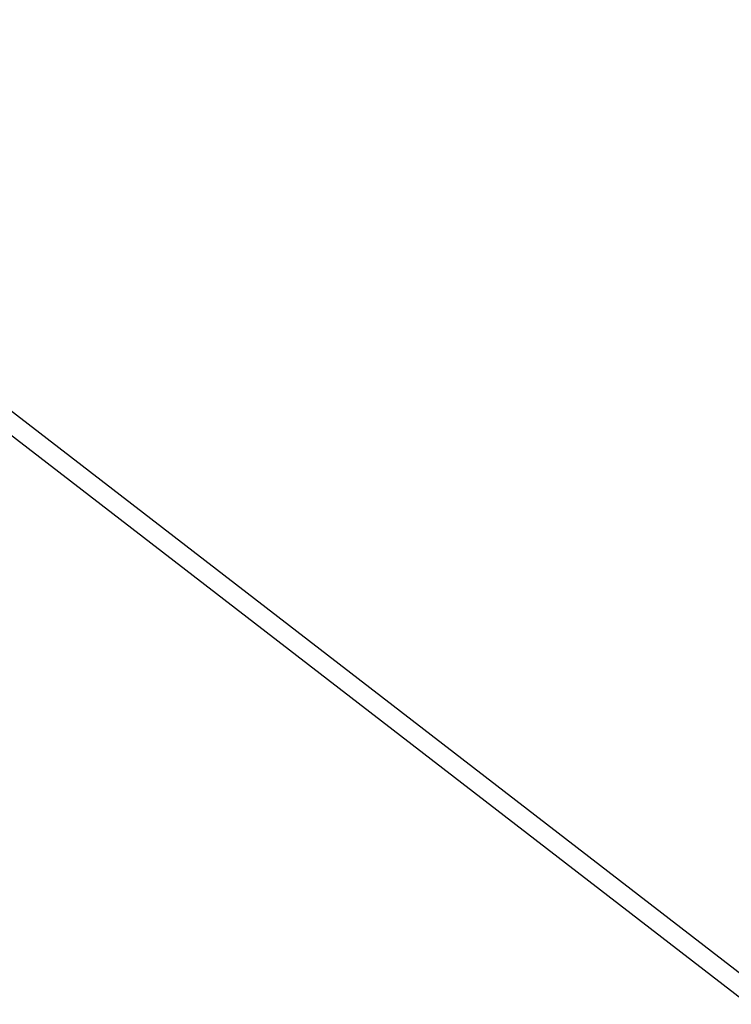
# Model space of a CAD drawing. Extents: x 448814 to 449970, y 436659 to 437685.
# Tile 3 of 18: x 449014 to 449200, y 437051 to 437309. Entities that reach past the tile are written whole.
import ezdxf

# ---------------------------------------------------------------- set-up
doc = ezdxf.new("R2010")
doc.units = 0
doc.header["$LTSCALE"] = 2
doc.header["$MEASUREMENT"] = 0
doc.linetypes.add('AUSGEZOGEN', pattern=[0])
doc.linetypes.add('STRICHPT-X3', pattern=[3, 1.5, -0.75, 0, -0.75])
doc.layers.get('0').update_dxf_attribs({"linetype": 'AUSGEZOGEN'})
for name, color, linetype in [('ACHSE', 250, 'STRICHPT-X3'), ('FBR', 8, 'CONTINUOUS'), ('Planeinteilung', 6, 'CONTINUOUS'), ('RAHMEN', 250, 'AUSGEZOGEN')]:
    doc.layers.add(name, color=color, linetype=linetype)

# ---------------------------------------------------------------- blocks, each defined once
blk = doc.blocks.new('1135420')
blk.add_line((0, 0), (1135, 0))
at = {"layer": 'RAHMEN'}
blk.add_line((25, 5), (950, 5), dxfattribs=at)

msp = doc.modelspace()

# ---------------------------------------------------------------- linework, layer by layer
at = {"layer": 'ACHSE'}
msp.add_lwpolyline([(448957.68, 437538.39, -0.000001), (448981.59, 437519.94, 0.000001), (449011.27, 437497.03, 0), (449049.14, 437467.8, 0), (449090.43, 437435.92, 0.000002), (449130.01, 437405.37, -0.000003), (449169.59, 437374.82, -0.000004), (449209.17, 437344.27, 0.000004), (449248.76, 437313.72), (449327.92, 437252.62), (449426.87, 437176.24), (449506.03, 437115.14), (449624.77, 437023.48), (449723.72, 436947.11, -0.000002), (449783.09, 436901.28, 0.000001), (449842.47, 436855.45, 0.000001), (449856.16, 436844.88, -0.000003)], format="xyb", dxfattribs=at)
at = {"layer": 'FBR'}
for points in [[(448958.91, 437539.97, -0.000001), (448982.81, 437521.52), (449012.49, 437498.61), (449035.23, 437481.06), (449050.36, 437469.38), (449091.65, 437437.51, 0.000002), (449131.24, 437406.96, -0.000003), (449170.82, 437376.41, -0.000004), (449210.4, 437345.85, 0.000004), (449249.98, 437315.3), (449329.14, 437254.2), (449428.09, 437177.82), (449507.25, 437116.72), (449574.42, 437064.88)], [(448965.93, 437529.5), (448980.36, 437518.36), (449010.05, 437495.44), (449032.79, 437477.89), (449047.91, 437466.22), (449089.21, 437434.34, 0.000002), (449128.79, 437403.79, -0.000003), (449168.37, 437373.24, -0.000004), (449207.95, 437342.69, 0.000004), (449247.53, 437312.14), (449326.69, 437251.03), (449425.65, 437174.66), (449504.81, 437113.55), (449571.98, 437061.71)], [(449047.05, 437490.89), (449059.52, 437481.26), (449100.82, 437449.38, 0.000002), (449140.4, 437418.83, -0.000003), (449179.98, 437388.28, -0.000004), (449219.56, 437357.73, 0.000004), (449259.14, 437327.18), (449338.3, 437266.08), (449437.26, 437189.7), (449516.42, 437128.6), (449635.16, 437036.94), (449695.11, 436990.67)], [(449020.08, 437468.44), (449038.6, 437454.15), (449079.89, 437422.27, 0.000002), (449119.47, 437391.72, -0.000003), (449159.05, 437361.17, -0.000004), (449198.63, 437330.62, 0.000004), (449238.21, 437300.06), (449317.38, 437238.96), (449416.33, 437162.58), (449495.49, 437101.48), (449614.23, 437009.83), (449653.86, 436979.24)]]:
    msp.add_lwpolyline(points, format="xyb", dxfattribs=at)

# ---------------------------------------------------------------- block references
at = {"layer": 'Planeinteilung', "linetype": 'Continuous', "rotation": 322.3369009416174}
msp.add_blockref('1135420', (448814.48, 437352.85), dxfattribs=at)

doc.saveas('drawing.dxf')
